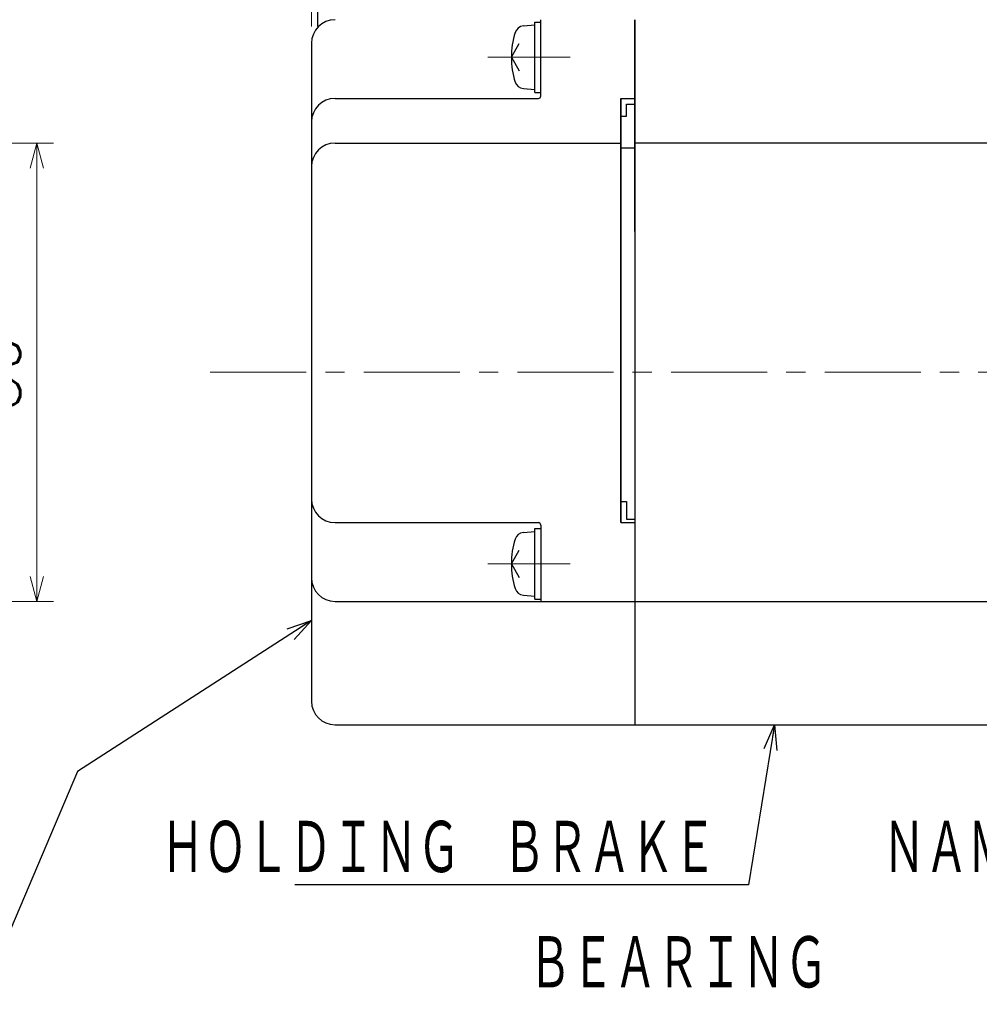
# Model space of a CAD drawing. Header units: millimetres. Extents: x 0 to 594, y 0 to 420.
# Tile 70 of 132: x 224 to 306, y 140 to 224. Entities that reach past the tile are written whole.
import ezdxf

# ---------------------------------------------------------------- set-up
doc = ezdxf.new("R2010")
doc.units = ezdxf.units.MM
doc.header["$LTSCALE"] = 0.257233
doc.linetypes.add('CENTER', pattern=[50.8, 31.75, -6.35, 6.35, -6.35])
doc.layers.add('NoLayerName_001', color=7, linetype='Continuous')
doc.layers.add('NoLayerName_005', color=7, linetype='Continuous')
doc.styles.get("Standard").update_dxf_attribs({"font": 'txt', "bigfont": 'extfont2'})
doc.dimstyles.get("Standard").update_dxf_attribs({"dimtxt": 2.5, "dimasz": 2.5, "dimexe": 1, "dimexo": 1, "dimtad": 1, "dimdec": 3, "dimzin": 0, "dimdsep": 46, "dimtxsty": 'Standard', "dimcen": 2.5, "dimadec": 3, "dimazin": 0, "dimtfac": 0.75, "dimtdec": 3, "dimtmove": 0, "dimatfit": 3, "dimfxl": 1, "dimarcsym": 0})

# ---------------------------------------------------------------- blocks, each defined once
blk = doc.blocks.new('_OPEN30')
at = {"color": 0, "linetype": 'ByBlock', "lineweight": -2}
for p, q in [((-1, 0.267949), (0, 0)), ((0, 0), (-1, -0.267949)), ((0, 0), (-1, 0))]:
    blk.add_line(p, q, dxfattribs=at)
blk = doc.blocks.new('*D55')
at = {"layer": 'Defpoints', "color": 0}
for p in [(248.761, 284.227), (383.461, 223.952), (248.761, 221.952)]:
    blk.add_point(p, dxfattribs=at)
at = {"layer": 'NoLayerName_001', "color": 0, "linetype": 'Continuous', "lineweight": 13}
for p, q in [((248.761, 223.366), (248.761, 285.641)), ((383.461, 225.366), (383.461, 285.641)), ((381.34, 284.227), (250.882, 284.227))]:
    blk.add_line(p, q, dxfattribs=at)
at = {"layer": 'NoLayerName_001', "color": 0, "lineweight": 13, "xscale": 2.121340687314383, "yscale": 2.121340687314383, "zscale": 2.121340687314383, "rotation": 180}
blk.add_blockref('_OPEN30', (248.761, 284.227), dxfattribs=at)
at = {"layer": 'NoLayerName_001', "color": 0, "lineweight": 13, "xscale": 2.121340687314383, "yscale": 2.121340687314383, "zscale": 2.121340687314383}
blk.add_blockref('_OPEN30', (383.461, 284.227), dxfattribs=at)
at = {"layer": 'NoLayerName_001', "color": 0, "lineweight": 13, "insert": (316.111, 288.116), "char_height": 4.94979, "attachment_point": 5}
blk.add_mtext('\\W0.8000;ＬＬ', dxfattribs=at)
blk = doc.blocks.new('*D56')
at = {"layer": 'Defpoints', "color": 0}
for p in [(248.761, 293.661), (248.761, 221.952), (413.461, 200.452)]:
    blk.add_point(p, dxfattribs=at)
at = {"layer": 'NoLayerName_001', "color": 0, "linetype": 'Continuous', "lineweight": 13}
for p, q in [((248.761, 223.366), (248.761, 295.075)), ((413.461, 201.866), (413.461, 295.075)), ((411.34, 293.661), (250.882, 293.661))]:
    blk.add_line(p, q, dxfattribs=at)
at = {"layer": 'NoLayerName_001', "color": 0, "lineweight": 13, "xscale": 2.121340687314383, "yscale": 2.121340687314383, "zscale": 2.121340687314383, "rotation": 180}
blk.add_blockref('_OPEN30', (248.761, 293.661), dxfattribs=at)
at = {"layer": 'NoLayerName_001', "color": 0, "lineweight": 13, "xscale": 2.121340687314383, "yscale": 2.121340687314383, "zscale": 2.121340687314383}
blk.add_blockref('_OPEN30', (413.461, 293.661), dxfattribs=at)
at = {"layer": 'NoLayerName_001', "color": 0, "lineweight": 13, "insert": (331.111, 297.55), "char_height": 4.9498, "attachment_point": 5}
blk.add_mtext('\\W0.8000;Ｌ', dxfattribs=at)
blk = doc.blocks.new('DIM_0003')
at = {"color": 3, "linetype": 'Continuous', "lineweight": 13, "width": 0.666667}
blk.add_text('ＢＥＡＲＩＮＧ', height=4.9498, dxfattribs=at).set_placement((0, 7.778))
blk = doc.blocks.new('*D62')
at = {"layer": 'Defpoints', "color": 0}
for p in [(214.183, 213.452), (214.183, 174.452), (225.394, 174.452)]:
    blk.add_point(p, dxfattribs=at)
at = {"layer": 'NoLayerName_001', "color": 0, "linetype": 'Continuous', "lineweight": 13}
for p, q in [((215.597, 213.452), (226.808, 213.452)), ((225.394, 211.33), (225.394, 176.573)), ((215.597, 174.452), (226.808, 174.452))]:
    blk.add_line(p, q, dxfattribs=at)
at = {"layer": 'NoLayerName_001', "color": 0, "lineweight": 13, "xscale": 2.121340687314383, "yscale": 2.121340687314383, "zscale": 2.121340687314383}
for p, rotation in [((225.394, 213.452), 90), ((225.394, 174.452), 270)]:
    blk.add_blockref('_OPEN30', p, dxfattribs=dict(at, rotation=rotation))
at = {"layer": 'NoLayerName_001', "color": 0, "lineweight": 13, "insert": (221.505, 193.952), "char_height": 4.94979, "attachment_point": 5, "rotation": 90}
blk.add_mtext('\\W0.8000;39', dxfattribs=at)

msp = doc.modelspace()

# ---------------------------------------------------------------- linework, layer by layer
at = {"layer": 'NoLayerName_001', "color": 7, "linetype": 'Continuous', "lineweight": 25}
for p, q in [((249.2611, 234.4516), (249.2611, 223.3658)), ((267.7611, 217.7518), (267.7611, 223.7518)), ((267.7611, 223.7518), (268.2611, 223.7518)), ((268.2611, 217.4516), (268.2611, 223.9516)), ((276.2611, 206.7516), (276.2611, 223.9516)), ((276.2611, 223.9516), (276.2611, 163.9516)), ((266.7792, 223.4159), (267.7611, 223.5018)), ((248.7611, 221.9516), (248.7611, 165.9516)), ((265.7611, 220.7518), (266.4325, 221.9147)), ((265.7611, 220.7518), (266.4325, 219.5889)), ((266.7792, 218.0877), (267.7611, 218.0018)), ((250.7611, 217.2516), (268.0611, 217.2516)), ((267.7611, 217.7518), (268.2611, 217.7518)), ((275.0611, 217.2516), (276.2611, 217.2516)), ((275.0611, 181.1516), (275.0611, 217.2516)), ((275.0611, 217.2516), (276.2611, 217.2516)), ((275.0611, 217.2516), (275.0611, 181.1516)), ((275.5611, 216.7516), (276.2611, 216.7516)), ((275.5611, 215.738), (275.5611, 216.7516)), ((275.0611, 215.738), (275.5611, 215.738)), ((250.7611, 213.4516), (275.0611, 213.4516)), ((275.0611, 213.0516), (276.2611, 213.0516)), ((315.9611, 213.4516), (276.2611, 213.4516)), ((275.0611, 182.9516), (275.5611, 182.9516)), ((275.5611, 182.9516), (275.5611, 181.4516)), ((250.7611, 181.1516), (268.0611, 181.1516)), ((275.0611, 181.1516), (276.2611, 181.1516)), ((275.0611, 181.1516), (276.2611, 181.1516)), ((275.5611, 181.4516), (276.2611, 181.4516)), ((266.7792, 180.3159), (267.7611, 180.4018)), ((267.7611, 174.6518), (267.7611, 180.6518)), ((267.7611, 180.6518), (268.2611, 180.6518)), ((268.2611, 180.9516), (268.2611, 174.4516)), ((265.7611, 177.6518), (266.4325, 178.8147)), ((265.7611, 177.6518), (266.4325, 176.4889)), ((250.7611, 174.4516), (276.2611, 174.4516)), ((266.7792, 174.9877), (267.7611, 174.9018)), ((267.7611, 174.6518), (268.2611, 174.6518)), ((276.2611, 174.4516), (315.9611, 174.4516)), ((250.7611, 163.9516), (276.2611, 163.9516)), ((276.2611, 163.9516), (315.9641, 163.9516))]:
    msp.add_line(p, q, dxfattribs=at)
at = {"layer": 'NoLayerName_001', "color": 2, "linetype": 'CENTER', "lineweight": 13}
for p, q in [((270.7611, 220.7518), (263.7611, 220.7518)), ((240.1409, 193.9516), (317.4776, 193.9516)), ((270.7611, 177.6518), (263.7611, 177.6518))]:
    msp.add_line(p, q, dxfattribs=at)
at = {"layer": 'NoLayerName_001', "color": 7, "linetype": 'Continuous', "lineweight": 25}
for centre, radius, start, end in [((250.7611, 221.9516), 2, 90, 180), ((266.849, 222.6189), 0.8, 95, 162.473222), ((272.7611, 220.7518), 7, 162.473222, 197.526778), ((266.849, 218.8847), 0.8, 197.526778, 265), ((250.7611, 215.2516), 2, 90, 180), ((268.0611, 217.4516), 0.2, 270, 0), ((250.7611, 211.4516), 2, 90, 180), ((250.7611, 183.1516), 2, 180, 270), ((268.0611, 180.9516), 0.2, 0, 90), ((266.849, 179.5189), 0.8, 95, 162.473222), ((272.7611, 177.6518), 7, 162.473222, 197.526778), ((250.7611, 176.4516), 2, 180, 270), ((266.849, 175.7847), 0.8, 197.526778, 265), ((250.7611, 165.9516), 2, 180, 270)]:
    msp.add_arc(centre, radius, start, end, dxfattribs=at)
at = {"layer": 'NoLayerName_005', "color": 7, "linetype": 'Continuous', "lineweight": 25}
msp.add_line((276.2611, 205.9367), (276.2611, 223.9062), dxfattribs=at)

# ---------------------------------------------------------------- block references
at = {"layer": 'NoLayerName_001', "color": 3, "linetype": 'Continuous', "lineweight": 13}
msp.add_blockref('DIM_0003', (267.2393, 133.351), dxfattribs=at)

# ---------------------------------------------------------------- texts
at = {"layer": 'NoLayerName_001', "color": 3, "linetype": 'Continuous', "lineweight": 13, "char_height": 4.949795, "attachment_point": 9, "line_spacing_factor": 0.771429}
for s, insert in [('\\A1;\\W0.6667;ＨＯＬＤＩＮＧ\u3000ＢＲＡＫＥ', (283.1864, 150.9446)), ('\\A1;\\W0.6667;ＮＡＭＥ\u3000ＰＬＡＴＥ', (333.6446, 150.9446))]:
    msp.add_mtext(s, dxfattribs=dict(at, insert=insert))

# ---------------------------------------------------------------- dimensions: what is measured, and where the dimension line sits
at = {"layer": 'NoLayerName_001', "color": 3, "linetype": 'Continuous', "lineweight": 13}
for base, p1, p2, angle, text, picture, middle in [((248.7611, 293.6608), (413.4611, 200.4516), (248.7611, 221.9516), 180, '\\W0.8000;Ｌ', '*D56', (331.1111, 293.6608)), ((248.7611, 284.2272), (383.4611, 223.9516), (248.7611, 221.9516), 180, '\\W0.8000;ＬＬ', '*D55', (316.1111, 284.2272)), ((225.3941, 174.4516), (214.1831, 213.4516), (214.1831, 174.4516), 270, '\\W0.8000;<>', '*D62', (225.3941, 193.9516))]:
    dim = msp.add_linear_dim(base=base, p1=p1, p2=p2, angle=angle, text=text, dimstyle='Standard', override={"dimtxt": 4.949795, "dimasz": 2.121341, "dimexe": 1.414227, "dimexo": 1.414227, "dimgap": 1.414227, "dimzin": 8, "dimblk": 'OPEN30', "dimclrd": 0, "dimclre": 0, "dimclrt": 0, "dimtp": 0, "dimtm": 0, "dimlwd": 13, "dimlwe": 13}, dxfattribs=at)
    dim.commit()
    dim.dimension.update_dxf_attribs({"geometry": picture, "text_midpoint": middle, "dimtype": 160})

# ---------------------------------------------------------------- leaders
at = {"layer": 'NoLayerName_001', "color": 3, "linetype": 'Continuous', "lineweight": 13, "annotation_type": 0, "has_hookline": 1, "hookline_direction": 1}
for points, text_width in [([(248.7611, 172.8154), (228.8447, 159.9627), (219.986, 139.09), (217.8646, 139.09)], 18.8573), ([(288.1313, 163.9516), (285.9327, 150.3196), (283.8114, 150.3196)], 35.8289)]:
    msp.add_leader(points, dimstyle='Standard', override={"dimtxt": 4.949795, "dimasz": 2.121341, "dimldrblk": 'OPEN30'}, dxfattribs=dict(at, text_width=text_width))

doc.saveas('drawing.dxf')
